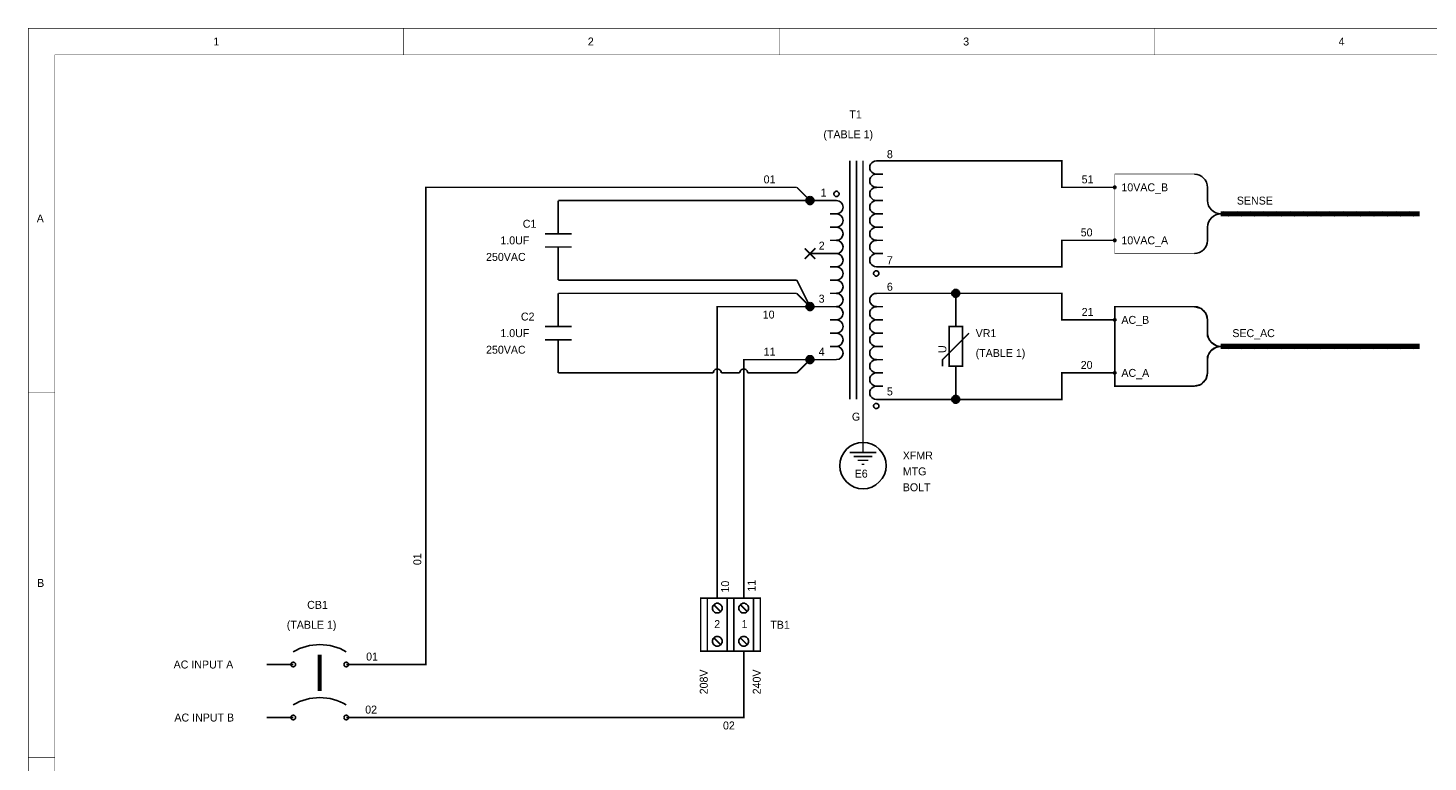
# Model space of a CAD drawing. Extents: x 0 to 17, y 0 to 11.
# Tile 2 of 3: x 0 to 10.6, y 5.5 to 11. Entities that reach past the tile are written whole.
import ezdxf

# ---------------------------------------------------------------- set-up
doc = ezdxf.new("R2010")
doc.units = 0
doc.layers.add('SHEET', color=255, linetype='CONTINUOUS')

msp = doc.modelspace()

# ---------------------------------------------------------------- linework, layer by layer
at = {"layer": 'SHEET'}
for points, const_width in [([(0, 11), (16.999, 11), (16.999, 0.001), (0, 0.001), (0, 11)], 0.0039), ([(2.833, 10.8), (2.833, 11)], 0.0039), ([(5.667, 10.8), (5.667, 11)], 0.0039), ([(8.5, 10.8), (8.5, 11)], 0.0039), ([(0.2, 10.8), (16.799, 10.8), (16.799, 0.201), (0.2, 0.201), (0.2, 10.8)], 0.0039), ([(6.2, 8.2), (6.2, 10)], 0.0118), ([(6.25, 10), (6.25, 8.2)], 0.0118), ([(6.3, 10), (6.3, 8.2)], 0.0118), ([(6.4, 10), (6.6, 10)], 0.0118), ([(6.6, 10), (7.8, 10), (7.8, 9.8), (8.2, 9.8)], 0.0118), ([(6.45, 9.9), (6.4, 9.9)], 0.0118), ([(2.6, 6.2), (3, 6.2), (3, 9.8), (5.8, 9.8)], 0.0118), ([(5.8, 9.8), (5.8, 9.8)], 0.0118), ([(5.9, 9.7), (5.8, 9.8)], 0.0118), ([(6.45, 9.8), (6.4, 9.8)], 0.0118), ([(8.9, 9.8), (8.9, 9.7)], 0.0118), ([(4, 9.45), (4, 9.7)], 0.0118), ([(4, 9.7), (5.9, 9.7)], 0.0118), ([(6.1, 9.7), (5.9, 9.7)], 0.0118), ([(5.9, 9.7), (5.9, 9.7)], 0.0118), ([(6.45, 9.7), (6.4, 9.7)], 0.0118), ([(10.5, 9.6), (9, 9.6)], 0.04), ([(9.02, 9.617), (9.06, 9.582)], 0.0118), ([(9.12, 9.617), (9.16, 9.582)], 0.0118), ([(9.22, 9.617), (9.26, 9.582)], 0.0118), ([(9.32, 9.617), (9.36, 9.582)], 0.0118), ([(9.42, 9.617), (9.46, 9.582)], 0.0118), ([(9.52, 9.617), (9.56, 9.582)], 0.0118), ([(9.62, 9.617), (9.66, 9.582)], 0.0118), ([(9.72, 9.617), (9.76, 9.582)], 0.0118), ([(9.82, 9.617), (9.86, 9.582)], 0.0118), ([(9.92, 9.617), (9.96, 9.582)], 0.0118), ([(10.02, 9.617), (10.06, 9.582)], 0.0118), ([(10.12, 9.617), (10.16, 9.582)], 0.0118), ([(10.22, 9.617), (10.26, 9.582)], 0.0118), ([(10.32, 9.617), (10.36, 9.582)], 0.0118), ([(10.42, 9.617), (10.46, 9.582)], 0.0118), ([(6.05, 9.6), (6.1, 9.6)], 0.0118), ([(6.45, 9.6), (6.4, 9.6)], 0.0118), ([(10.5, 9.6), (9, 9.6)], 0.0118), ([(3.9, 9.45), (4.1, 9.45)], 0.0118), ([(6.05, 9.5), (6.1, 9.5)], 0.0118), ([(6.05, 9.4), (6.1, 9.4)], 0.0118), ([(6.45, 9.5), (6.4, 9.5)], 0.0118), ([(6.45, 9.4), (6.4, 9.4)], 0.0118), ([(6.6, 9.2), (7.8, 9.2), (7.8, 9.4), (8.2, 9.4)], 0.0118), ([(8.9, 9.5), (8.9, 9.4)], 0.0118), ([(3.9, 9.35), (4.1, 9.35)], 0.0118), ([(4, 9.35), (4, 9.1)], 0.0118), ([(5.86, 9.26), (5.94, 9.34)], 0.0118), ([(5.86, 9.34), (5.94, 9.26)], 0.0118), ([(6.1, 9.3), (5.9, 9.3)], 0.0118), ([(6.45, 9.3), (6.4, 9.3)], 0.0118), ([(6.05, 9.2), (6.1, 9.2)], 0.0118), ([(6.4, 9.2), (6.6, 9.2)], 0.0118), ([(5.8, 9.1), (4, 9.1)], 0.0118), ([(5.8, 9.1), (5.8, 9.1)], 0.0118), ([(5.9, 8.9), (5.8, 9.1)], 0.0118), ([(6.05, 9.1), (6.1, 9.1)], 0.0118), ([(4, 8.75), (4, 9)], 0.0118), ([(4, 9), (5.8, 9)], 0.0118), ([(5.8, 9), (5.8, 9)], 0.0118), ([(5.8, 9), (5.9, 8.9)], 0.0118), ([(6.05, 9), (6.1, 9)], 0.0118), ([(6.4, 9), (6.6, 9)], 0.0118), ([(6.6, 9), (7, 9), (7.8, 9), (7.8, 8.8), (8.2, 8.8)], 0.0118), ([(7, 9), (7, 8.9)], 0.0118), ([(5.2, 6.7), (5.2, 8.9), (5.9, 8.9)], 0.0118), ([(6.1, 8.9), (5.9, 8.9)], 0.0118), ([(5.9, 8.9), (5.9, 8.9)], 0.0118), ([(5.9, 8.9), (5.9, 8.9)], 0.0118), ([(6.45, 8.9), (6.4, 8.9)], 0.0118), ([(7, 8.75), (7, 8.9)], 0.0118), ([(6.05, 8.8), (6.1, 8.8)], 0.0118), ([(6.45, 8.8), (6.4, 8.8)], 0.0118), ([(8.9, 8.8), (8.9, 8.7)], 0.0118), ([(3.9, 8.75), (4.1, 8.75)], 0.0118), ([(6.05, 8.7), (6.1, 8.7)], 0.0118), ([(6.45, 8.7), (6.4, 8.7)], 0.0118), ([(6.9, 8.45), (6.9, 8.5), (7.1, 8.7)], 0.0118), ([(6.95, 8.75), (7.05, 8.75), (7.05, 8.45), (6.95, 8.45), (6.95, 8.75)], 0.0118), ([(3.9, 8.65), (4.1, 8.65)], 0.0118), ([(4, 8.65), (4, 8.4)], 0.0118), ([(6.05, 8.6), (6.1, 8.6)], 0.0118), ([(6.45, 8.6), (6.4, 8.6)], 0.0118), ([(10.5, 8.6), (9, 8.6)], 0.04), ([(10.5, 8.6), (9, 8.6)], 0.0118), ([(9.02, 8.617), (9.06, 8.582)], 0.0118), ([(9.12, 8.617), (9.16, 8.582)], 0.0118), ([(9.22, 8.617), (9.26, 8.582)], 0.0118), ([(9.32, 8.617), (9.36, 8.582)], 0.0118), ([(9.42, 8.617), (9.46, 8.582)], 0.0118), ([(9.52, 8.617), (9.56, 8.582)], 0.0118), ([(9.62, 8.617), (9.66, 8.582)], 0.0118), ([(9.72, 8.617), (9.76, 8.582)], 0.0118), ([(9.82, 8.617), (9.86, 8.582)], 0.0118), ([(9.92, 8.617), (9.96, 8.582)], 0.0118), ([(10.02, 8.617), (10.06, 8.582)], 0.0118), ([(10.12, 8.617), (10.16, 8.582)], 0.0118), ([(10.22, 8.617), (10.26, 8.582)], 0.0118), ([(10.32, 8.617), (10.36, 8.582)], 0.0118), ([(10.42, 8.617), (10.46, 8.582)], 0.0118), ([(5.4, 6.7), (5.4, 8.5), (5.9, 8.5)], 0.0118), ([(5.9, 8.5), (5.8, 8.4)], 0.0118), ([(6.1, 8.5), (5.9, 8.5)], 0.0118), ([(5.9, 8.5), (5.9, 8.5)], 0.0118), ([(6.45, 8.5), (6.4, 8.5)], 0.0118), ([(7, 8.45), (7, 8.3)], 0.0118), ([(8.9, 8.5), (8.9, 8.4)], 0.0118), ([(4, 8.4), (5.17, 8.4)], 0.0118), ([(5.23, 8.4), (5.37, 8.4)], 0.0118), ([(5.43, 8.4), (5.8, 8.4)], 0.0118), ([(5.8, 8.4), (5.8, 8.4)], 0.0118), ([(6.45, 8.4), (6.4, 8.4)], 0.0118), ([(6.6, 8.2), (7, 8.2), (7.8, 8.2), (7.8, 8.4), (8.2, 8.4)], 0.0118), ([(0.2, 8.25), (0, 8.25)], 0.0039), ([(6.45, 8.3), (6.4, 8.3)], 0.0118), ([(7, 8.2), (7, 8.3)], 0.0118), ([(6.3, 8.2), (6.3, 8)], 0.0118), ([(6.4, 8.2), (6.6, 8.2)], 0.0118), ([(6.3, 7.9), (6.3, 8)], 0.0118), ([(6.3, 7.9), (6.3, 7.8)], 0.0118), ([(6.2, 7.8), (6.4, 7.8)], 0.0118), ([(6.23, 7.77), (6.37, 7.77)], 0.0118), ([(6.26, 7.74), (6.34, 7.74)], 0.0118), ([(6.29, 7.71), (6.31, 7.71)], 0.0118), ([(5.075, 6.7), (5.075, 6.3), (5.525, 6.3), (5.525, 6.7), (5.075, 6.7)], 0.0118), ([(5.125, 6.7), (5.274, 6.7), (5.274, 6.301), (5.125, 6.301), (5.125, 6.7)], 0.0118), ([(5.2, 6.7), (5.2, 6.7)], 0.0118), ([(5.325, 6.7), (5.474, 6.7), (5.474, 6.301), (5.325, 6.301), (5.325, 6.7)], 0.0118), ([(5.4, 6.7), (5.4, 6.7)], 0.0118), ([(5.225, 6.6), (5.175, 6.65)], 0.0118), ([(5.425, 6.6), (5.375, 6.65)], 0.0118), ([(5.225, 6.35), (5.175, 6.4)], 0.0118), ([(5.425, 6.35), (5.375, 6.4)], 0.0118), ([(2.2, 6.275), (2.2, 6)], 0.0295), ([(2.6, 5.8), (5.4, 5.8), (5.4, 6.3)], 0.0118), ([(5.2, 6.3), (5.2, 6.3)], 0.0118), ([(5.4, 6.3), (5.4, 6.3)], 0.0118), ([(2, 6.2), (1.8, 6.2)], 0.0118), ([(2.4, 6.2), (2.6, 6.2)], 0.0118), ([(2, 5.8), (1.8, 5.8)], 0.0118), ([(2.4, 5.8), (2.6, 5.8)], 0.0118), ([(0.2, 5.5), (0, 5.5)], 0.0039)]:
    msp.add_lwpolyline(points, dxfattribs=dict(at, const_width=const_width))
for points, const_width in [([(8.85, 9.887), (8.887, 9.85), (8.9, 9.8), (8.9, 9.675), (8.925, 9.633), (8.975, 9.6), (8.925, 9.567), (8.9, 9.525), (8.9, 9.4), (8.887, 9.35), (8.85, 9.312), (8.8, 9.3), (8.2, 9.3), (8.2, 9.9), (8.8, 9.9), (8.85, 9.887)], 0.0039), ([(8.2, 9.9), (8.8, 9.9), (8.85, 9.887), (8.887, 9.85), (8.9, 9.8), (8.9, 9.675), (8.925, 9.633), (8.975, 9.6), (8.925, 9.567), (8.9, 9.525), (8.9, 9.4), (8.887, 9.35), (8.85, 9.312), (8.8, 9.3), (8.2, 9.3), (8.2, 9.9)], 0.0039), ([(8.85, 8.887), (8.887, 8.85), (8.9, 8.8), (8.9, 8.675), (8.925, 8.633), (8.975, 8.6), (8.925, 8.567), (8.9, 8.525), (8.9, 8.4), (8.887, 8.35), (8.85, 8.312), (8.8, 8.3), (8.2, 8.3), (8.2, 8.9), (8.8, 8.9), (8.85, 8.887)], 0.0118), ([(8.2, 8.9), (8.8, 8.9), (8.85, 8.887), (8.887, 8.85), (8.9, 8.8), (8.9, 8.675), (8.925, 8.633), (8.975, 8.6), (8.925, 8.567), (8.9, 8.525), (8.9, 8.4), (8.887, 8.35), (8.85, 8.312), (8.8, 8.3), (8.2, 8.3), (8.2, 8.9)], 0.0039)]:
    msp.add_lwpolyline(points, close=True, dxfattribs=dict(at, const_width=const_width))
at = {"layer": 'SHEET', "const_width": 0.03}
for points in [[(5.885, 9.7, 1), (5.915, 9.7, 1)], [(6.985, 9, 1), (7.015, 9, 1)], [(5.885, 8.9, 1), (5.915, 8.9, 1)], [(5.885, 8.5, 1), (5.915, 8.5, 1)], [(6.985, 8.2, 1), (7.015, 8.2, 1)]]:
    msp.add_lwpolyline(points, format="xyb", close=True, dxfattribs=at)
at = {"layer": 'SHEET'}
for points in [[(5.9, 9.73), (5.894, 9.729), (5.888, 9.728), (5.883, 9.725), (5.879, 9.721), (5.875, 9.717), (5.872, 9.712), (5.871, 9.706), (5.87, 9.7), (5.871, 9.695), (5.872, 9.689), (5.875, 9.684), (5.879, 9.68), (5.883, 9.676), (5.888, 9.673), (5.894, 9.671), (5.9, 9.671), (5.905, 9.671), (5.911, 9.673), (5.916, 9.676), (5.92, 9.68), (5.924, 9.684), (5.927, 9.689), (5.929, 9.695), (5.929, 9.7), (5.929, 9.706), (5.927, 9.712), (5.924, 9.717), (5.92, 9.721), (5.916, 9.725), (5.911, 9.728), (5.905, 9.729)], [(5.9, 9.73), (5.894, 9.729), (5.888, 9.728), (5.883, 9.725), (5.879, 9.721), (5.875, 9.717), (5.872, 9.712), (5.871, 9.706), (5.87, 9.7), (5.871, 9.695), (5.872, 9.689), (5.875, 9.684), (5.879, 9.68), (5.883, 9.676), (5.888, 9.673), (5.894, 9.671), (5.9, 9.671), (5.905, 9.671), (5.911, 9.673), (5.916, 9.676), (5.92, 9.68), (5.924, 9.684), (5.927, 9.689), (5.929, 9.695), (5.929, 9.7), (5.929, 9.706), (5.927, 9.712), (5.924, 9.717), (5.92, 9.721), (5.916, 9.725), (5.911, 9.728), (5.905, 9.729)], [(5.9, 9.73), (5.894, 9.729), (5.888, 9.728), (5.883, 9.725), (5.879, 9.721), (5.875, 9.717), (5.872, 9.712), (5.871, 9.706), (5.87, 9.7), (5.871, 9.695), (5.872, 9.689), (5.875, 9.684), (5.879, 9.68), (5.883, 9.676), (5.888, 9.673), (5.894, 9.671), (5.9, 9.671), (5.905, 9.671), (5.911, 9.673), (5.916, 9.676), (5.92, 9.68), (5.924, 9.684), (5.927, 9.689), (5.929, 9.695), (5.929, 9.7), (5.929, 9.706), (5.927, 9.712), (5.924, 9.717), (5.92, 9.721), (5.916, 9.725), (5.911, 9.728), (5.905, 9.729)], [(5.9, 9.73), (5.894, 9.729), (5.888, 9.728), (5.883, 9.725), (5.879, 9.721), (5.875, 9.717), (5.872, 9.712), (5.871, 9.706), (5.87, 9.7), (5.871, 9.695), (5.872, 9.689), (5.875, 9.684), (5.879, 9.68), (5.883, 9.676), (5.888, 9.673), (5.894, 9.671), (5.9, 9.671), (5.905, 9.671), (5.911, 9.673), (5.916, 9.676), (5.92, 9.68), (5.924, 9.684), (5.927, 9.689), (5.929, 9.695), (5.929, 9.7), (5.929, 9.706), (5.927, 9.712), (5.924, 9.717), (5.92, 9.721), (5.916, 9.725), (5.911, 9.728), (5.905, 9.729)], [(5.9, 9.73), (5.894, 9.729), (5.888, 9.728), (5.883, 9.725), (5.879, 9.721), (5.875, 9.717), (5.872, 9.712), (5.871, 9.706), (5.87, 9.7), (5.871, 9.695), (5.872, 9.689), (5.875, 9.684), (5.879, 9.68), (5.883, 9.676), (5.888, 9.673), (5.894, 9.671), (5.9, 9.671), (5.905, 9.671), (5.911, 9.673), (5.916, 9.676), (5.92, 9.68), (5.924, 9.684), (5.927, 9.689), (5.929, 9.695), (5.929, 9.7), (5.929, 9.706), (5.927, 9.712), (5.924, 9.717), (5.92, 9.721), (5.916, 9.725), (5.911, 9.728), (5.905, 9.729)], [(5.9, 9.73), (5.894, 9.729), (5.888, 9.728), (5.883, 9.725), (5.879, 9.721), (5.875, 9.717), (5.872, 9.712), (5.871, 9.706), (5.87, 9.7), (5.871, 9.695), (5.872, 9.689), (5.875, 9.684), (5.879, 9.68), (5.883, 9.676), (5.888, 9.673), (5.894, 9.671), (5.9, 9.671), (5.905, 9.671), (5.911, 9.673), (5.916, 9.676), (5.92, 9.68), (5.924, 9.684), (5.927, 9.689), (5.929, 9.695), (5.929, 9.7), (5.929, 9.706), (5.927, 9.712), (5.924, 9.717), (5.92, 9.721), (5.916, 9.725), (5.911, 9.728), (5.905, 9.729)], [(5.9, 9.73), (5.894, 9.729), (5.888, 9.728), (5.883, 9.725), (5.879, 9.721), (5.875, 9.717), (5.872, 9.712), (5.871, 9.706), (5.87, 9.7), (5.871, 9.695), (5.872, 9.689), (5.875, 9.684), (5.879, 9.68), (5.883, 9.676), (5.888, 9.673), (5.894, 9.671), (5.9, 9.671), (5.905, 9.671), (5.911, 9.673), (5.916, 9.676), (5.92, 9.68), (5.924, 9.684), (5.927, 9.689), (5.929, 9.695), (5.929, 9.7), (5.929, 9.706), (5.927, 9.712), (5.924, 9.717), (5.92, 9.721), (5.916, 9.725), (5.911, 9.728), (5.905, 9.729)], [(5.9, 9.73), (5.894, 9.729), (5.888, 9.728), (5.883, 9.725), (5.879, 9.721), (5.875, 9.717), (5.872, 9.712), (5.871, 9.706), (5.87, 9.7), (5.871, 9.695), (5.872, 9.689), (5.875, 9.684), (5.879, 9.68), (5.883, 9.676), (5.888, 9.673), (5.894, 9.671), (5.9, 9.671), (5.905, 9.671), (5.911, 9.673), (5.916, 9.676), (5.92, 9.68), (5.924, 9.684), (5.927, 9.689), (5.929, 9.695), (5.929, 9.7), (5.929, 9.706), (5.927, 9.712), (5.924, 9.717), (5.92, 9.721), (5.916, 9.725), (5.911, 9.728), (5.905, 9.729)], [(6.1, 9.77), (6.096, 9.77), (6.092, 9.769), (6.089, 9.767), (6.086, 9.764), (6.083, 9.761), (6.082, 9.758), (6.08, 9.754), (6.08, 9.75), (6.08, 9.747), (6.082, 9.743), (6.083, 9.74), (6.086, 9.737), (6.089, 9.734), (6.092, 9.732), (6.096, 9.731), (6.1, 9.731), (6.103, 9.731), (6.107, 9.732), (6.11, 9.734), (6.113, 9.737), (6.116, 9.74), (6.118, 9.743), (6.119, 9.747), (6.119, 9.75), (6.119, 9.754), (6.118, 9.758), (6.116, 9.761), (6.113, 9.764), (6.11, 9.767), (6.107, 9.769), (6.103, 9.77)], [(8.2, 9.81), (8.198, 9.81), (8.196, 9.809), (8.194, 9.808), (8.193, 9.807), (8.192, 9.806), (8.191, 9.804), (8.19, 9.802), (8.19, 9.8), (8.19, 9.799), (8.191, 9.797), (8.192, 9.795), (8.193, 9.794), (8.194, 9.792), (8.196, 9.792), (8.198, 9.791), (8.2, 9.791), (8.201, 9.791), (8.203, 9.792), (8.205, 9.792), (8.206, 9.794), (8.208, 9.795), (8.208, 9.797), (8.209, 9.799), (8.209, 9.8), (8.209, 9.802), (8.208, 9.804), (8.208, 9.806), (8.206, 9.807), (8.205, 9.808), (8.203, 9.809), (8.201, 9.81)], [(8.2, 9.41), (8.198, 9.41), (8.196, 9.409), (8.194, 9.408), (8.193, 9.407), (8.192, 9.406), (8.191, 9.404), (8.19, 9.402), (8.19, 9.4), (8.19, 9.399), (8.191, 9.397), (8.192, 9.395), (8.193, 9.394), (8.194, 9.392), (8.196, 9.392), (8.198, 9.391), (8.2, 9.391), (8.201, 9.391), (8.203, 9.392), (8.205, 9.392), (8.206, 9.394), (8.208, 9.395), (8.208, 9.397), (8.209, 9.399), (8.209, 9.4), (8.209, 9.402), (8.208, 9.404), (8.208, 9.406), (8.206, 9.407), (8.205, 9.408), (8.203, 9.409), (8.201, 9.41)], [(6.4, 9.17), (6.396, 9.17), (6.392, 9.169), (6.389, 9.167), (6.386, 9.164), (6.383, 9.161), (6.381, 9.158), (6.38, 9.154), (6.38, 9.15), (6.38, 9.147), (6.381, 9.143), (6.383, 9.14), (6.386, 9.137), (6.389, 9.134), (6.392, 9.132), (6.396, 9.131), (6.4, 9.131), (6.403, 9.131), (6.407, 9.132), (6.41, 9.134), (6.413, 9.137), (6.416, 9.14), (6.418, 9.143), (6.419, 9.147), (6.419, 9.15), (6.419, 9.154), (6.418, 9.158), (6.416, 9.161), (6.413, 9.164), (6.41, 9.167), (6.407, 9.169), (6.403, 9.17)], [(7.029, 9), (7.029, 9.006), (7.027, 9.012), (7.024, 9.017), (7.021, 9.021), (7.016, 9.025), (7.011, 9.028), (7.005, 9.029), (7, 9.03), (6.994, 9.029), (6.988, 9.028), (6.983, 9.025), (6.979, 9.021), (6.975, 9.017), (6.972, 9.012), (6.971, 9.006), (6.97, 9), (6.971, 8.995), (6.972, 8.989), (6.975, 8.984), (6.979, 8.98), (6.983, 8.976), (6.988, 8.973), (6.994, 8.971), (7, 8.971), (7.005, 8.971), (7.011, 8.973), (7.016, 8.976), (7.021, 8.98), (7.024, 8.984), (7.027, 8.989), (7.029, 8.995)], [(7.029, 9), (7.029, 9.006), (7.027, 9.012), (7.024, 9.017), (7.021, 9.021), (7.016, 9.025), (7.011, 9.028), (7.005, 9.029), (7, 9.03), (6.994, 9.029), (6.988, 9.028), (6.983, 9.025), (6.979, 9.021), (6.975, 9.017), (6.972, 9.012), (6.971, 9.006), (6.97, 9), (6.971, 8.995), (6.972, 8.989), (6.975, 8.984), (6.979, 8.98), (6.983, 8.976), (6.988, 8.973), (6.994, 8.971), (7, 8.971), (7.005, 8.971), (7.011, 8.973), (7.016, 8.976), (7.021, 8.98), (7.024, 8.984), (7.027, 8.989), (7.029, 8.995)], [(7.029, 9), (7.029, 9.006), (7.027, 9.012), (7.024, 9.017), (7.021, 9.021), (7.016, 9.025), (7.011, 9.028), (7.005, 9.029), (7, 9.03), (6.994, 9.029), (6.988, 9.028), (6.983, 9.025), (6.979, 9.021), (6.975, 9.017), (6.972, 9.012), (6.971, 9.006), (6.97, 9), (6.971, 8.995), (6.972, 8.989), (6.975, 8.984), (6.979, 8.98), (6.983, 8.976), (6.988, 8.973), (6.994, 8.971), (7, 8.971), (7.005, 8.971), (7.011, 8.973), (7.016, 8.976), (7.021, 8.98), (7.024, 8.984), (7.027, 8.989), (7.029, 8.995)], [(7.029, 9), (7.029, 9.006), (7.027, 9.012), (7.024, 9.017), (7.021, 9.021), (7.016, 9.025), (7.011, 9.028), (7.005, 9.029), (7, 9.03), (6.994, 9.029), (6.988, 9.028), (6.983, 9.025), (6.979, 9.021), (6.975, 9.017), (6.972, 9.012), (6.971, 9.006), (6.97, 9), (6.971, 8.995), (6.972, 8.989), (6.975, 8.984), (6.979, 8.98), (6.983, 8.976), (6.988, 8.973), (6.994, 8.971), (7, 8.971), (7.005, 8.971), (7.011, 8.973), (7.016, 8.976), (7.021, 8.98), (7.024, 8.984), (7.027, 8.989), (7.029, 8.995)], [(5.9, 8.93), (5.894, 8.929), (5.888, 8.928), (5.883, 8.925), (5.879, 8.921), (5.875, 8.917), (5.872, 8.912), (5.871, 8.906), (5.87, 8.9), (5.871, 8.895), (5.872, 8.889), (5.875, 8.884), (5.879, 8.88), (5.883, 8.876), (5.888, 8.873), (5.894, 8.871), (5.9, 8.871), (5.905, 8.871), (5.911, 8.873), (5.916, 8.876), (5.92, 8.88), (5.924, 8.884), (5.927, 8.889), (5.929, 8.895), (5.929, 8.9), (5.929, 8.906), (5.927, 8.912), (5.924, 8.917), (5.92, 8.921), (5.916, 8.925), (5.911, 8.928), (5.905, 8.929)], [(5.9, 8.93), (5.894, 8.929), (5.888, 8.928), (5.883, 8.925), (5.879, 8.921), (5.875, 8.917), (5.872, 8.912), (5.871, 8.906), (5.87, 8.9), (5.871, 8.895), (5.872, 8.889), (5.875, 8.884), (5.879, 8.88), (5.883, 8.876), (5.888, 8.873), (5.894, 8.871), (5.9, 8.871), (5.905, 8.871), (5.911, 8.873), (5.916, 8.876), (5.92, 8.88), (5.924, 8.884), (5.927, 8.889), (5.929, 8.895), (5.929, 8.9), (5.929, 8.906), (5.927, 8.912), (5.924, 8.917), (5.92, 8.921), (5.916, 8.925), (5.911, 8.928), (5.905, 8.929)], [(5.9, 8.93), (5.894, 8.929), (5.888, 8.928), (5.883, 8.925), (5.879, 8.921), (5.875, 8.917), (5.872, 8.912), (5.871, 8.906), (5.87, 8.9), (5.871, 8.895), (5.872, 8.889), (5.875, 8.884), (5.879, 8.88), (5.883, 8.876), (5.888, 8.873), (5.894, 8.871), (5.9, 8.871), (5.905, 8.871), (5.911, 8.873), (5.916, 8.876), (5.92, 8.88), (5.924, 8.884), (5.927, 8.889), (5.929, 8.895), (5.929, 8.9), (5.929, 8.906), (5.927, 8.912), (5.924, 8.917), (5.92, 8.921), (5.916, 8.925), (5.911, 8.928), (5.905, 8.929)], [(5.9, 8.93), (5.894, 8.929), (5.888, 8.928), (5.883, 8.925), (5.879, 8.921), (5.875, 8.917), (5.872, 8.912), (5.871, 8.906), (5.87, 8.9), (5.871, 8.895), (5.872, 8.889), (5.875, 8.884), (5.879, 8.88), (5.883, 8.876), (5.888, 8.873), (5.894, 8.871), (5.9, 8.871), (5.905, 8.871), (5.911, 8.873), (5.916, 8.876), (5.92, 8.88), (5.924, 8.884), (5.927, 8.889), (5.929, 8.895), (5.929, 8.9), (5.929, 8.906), (5.927, 8.912), (5.924, 8.917), (5.92, 8.921), (5.916, 8.925), (5.911, 8.928), (5.905, 8.929)], [(5.9, 8.93), (5.894, 8.929), (5.888, 8.928), (5.883, 8.925), (5.879, 8.921), (5.875, 8.917), (5.872, 8.912), (5.871, 8.906), (5.87, 8.9), (5.871, 8.895), (5.872, 8.889), (5.875, 8.884), (5.879, 8.88), (5.883, 8.876), (5.888, 8.873), (5.894, 8.871), (5.9, 8.871), (5.905, 8.871), (5.911, 8.873), (5.916, 8.876), (5.92, 8.88), (5.924, 8.884), (5.927, 8.889), (5.929, 8.895), (5.929, 8.9), (5.929, 8.906), (5.927, 8.912), (5.924, 8.917), (5.92, 8.921), (5.916, 8.925), (5.911, 8.928), (5.905, 8.929)], [(5.9, 8.93), (5.894, 8.929), (5.888, 8.928), (5.883, 8.925), (5.879, 8.921), (5.875, 8.917), (5.872, 8.912), (5.871, 8.906), (5.87, 8.9), (5.871, 8.895), (5.872, 8.889), (5.875, 8.884), (5.879, 8.88), (5.883, 8.876), (5.888, 8.873), (5.894, 8.871), (5.9, 8.871), (5.905, 8.871), (5.911, 8.873), (5.916, 8.876), (5.92, 8.88), (5.924, 8.884), (5.927, 8.889), (5.929, 8.895), (5.929, 8.9), (5.929, 8.906), (5.927, 8.912), (5.924, 8.917), (5.92, 8.921), (5.916, 8.925), (5.911, 8.928), (5.905, 8.929)], [(5.9, 8.93), (5.894, 8.929), (5.888, 8.928), (5.883, 8.925), (5.879, 8.921), (5.875, 8.917), (5.872, 8.912), (5.871, 8.906), (5.87, 8.9), (5.871, 8.895), (5.872, 8.889), (5.875, 8.884), (5.879, 8.88), (5.883, 8.876), (5.888, 8.873), (5.894, 8.871), (5.9, 8.871), (5.905, 8.871), (5.911, 8.873), (5.916, 8.876), (5.92, 8.88), (5.924, 8.884), (5.927, 8.889), (5.929, 8.895), (5.929, 8.9), (5.929, 8.906), (5.927, 8.912), (5.924, 8.917), (5.92, 8.921), (5.916, 8.925), (5.911, 8.928), (5.905, 8.929)], [(5.9, 8.93), (5.894, 8.929), (5.888, 8.928), (5.883, 8.925), (5.879, 8.921), (5.875, 8.917), (5.872, 8.912), (5.871, 8.906), (5.87, 8.9), (5.871, 8.895), (5.872, 8.889), (5.875, 8.884), (5.879, 8.88), (5.883, 8.876), (5.888, 8.873), (5.894, 8.871), (5.9, 8.871), (5.905, 8.871), (5.911, 8.873), (5.916, 8.876), (5.92, 8.88), (5.924, 8.884), (5.927, 8.889), (5.929, 8.895), (5.929, 8.9), (5.929, 8.906), (5.927, 8.912), (5.924, 8.917), (5.92, 8.921), (5.916, 8.925), (5.911, 8.928), (5.905, 8.929)], [(5.9, 8.93), (5.894, 8.929), (5.888, 8.928), (5.883, 8.925), (5.879, 8.921), (5.875, 8.917), (5.872, 8.912), (5.871, 8.906), (5.87, 8.9), (5.871, 8.895), (5.872, 8.889), (5.875, 8.884), (5.879, 8.88), (5.883, 8.876), (5.888, 8.873), (5.894, 8.871), (5.9, 8.871), (5.905, 8.871), (5.911, 8.873), (5.916, 8.876), (5.92, 8.88), (5.924, 8.884), (5.927, 8.889), (5.929, 8.895), (5.929, 8.9), (5.929, 8.906), (5.927, 8.912), (5.924, 8.917), (5.92, 8.921), (5.916, 8.925), (5.911, 8.928), (5.905, 8.929)], [(5.9, 8.93), (5.894, 8.929), (5.888, 8.928), (5.883, 8.925), (5.879, 8.921), (5.875, 8.917), (5.872, 8.912), (5.871, 8.906), (5.87, 8.9), (5.871, 8.895), (5.872, 8.889), (5.875, 8.884), (5.879, 8.88), (5.883, 8.876), (5.888, 8.873), (5.894, 8.871), (5.9, 8.871), (5.905, 8.871), (5.911, 8.873), (5.916, 8.876), (5.92, 8.88), (5.924, 8.884), (5.927, 8.889), (5.929, 8.895), (5.929, 8.9), (5.929, 8.906), (5.927, 8.912), (5.924, 8.917), (5.92, 8.921), (5.916, 8.925), (5.911, 8.928), (5.905, 8.929)], [(5.9, 8.93), (5.894, 8.929), (5.888, 8.928), (5.883, 8.925), (5.879, 8.921), (5.875, 8.917), (5.872, 8.912), (5.871, 8.906), (5.87, 8.9), (5.871, 8.895), (5.872, 8.889), (5.875, 8.884), (5.879, 8.88), (5.883, 8.876), (5.888, 8.873), (5.894, 8.871), (5.9, 8.871), (5.905, 8.871), (5.911, 8.873), (5.916, 8.876), (5.92, 8.88), (5.924, 8.884), (5.927, 8.889), (5.929, 8.895), (5.929, 8.9), (5.929, 8.906), (5.927, 8.912), (5.924, 8.917), (5.92, 8.921), (5.916, 8.925), (5.911, 8.928), (5.905, 8.929)], [(8.209, 8.8), (8.209, 8.802), (8.208, 8.804), (8.208, 8.806), (8.206, 8.807), (8.205, 8.808), (8.203, 8.809), (8.201, 8.81), (8.2, 8.81), (8.198, 8.81), (8.196, 8.809), (8.194, 8.808), (8.193, 8.807), (8.192, 8.806), (8.191, 8.804), (8.19, 8.802), (8.19, 8.8), (8.19, 8.799), (8.191, 8.797), (8.192, 8.795), (8.193, 8.794), (8.194, 8.792), (8.196, 8.792), (8.198, 8.791), (8.2, 8.791), (8.201, 8.791), (8.203, 8.792), (8.205, 8.792), (8.206, 8.794), (8.208, 8.795), (8.208, 8.797), (8.209, 8.799)], [(5.9, 8.53), (5.894, 8.529), (5.888, 8.528), (5.883, 8.525), (5.879, 8.521), (5.875, 8.517), (5.872, 8.512), (5.871, 8.506), (5.87, 8.5), (5.871, 8.495), (5.872, 8.489), (5.875, 8.484), (5.879, 8.48), (5.883, 8.476), (5.888, 8.473), (5.894, 8.471), (5.9, 8.471), (5.905, 8.471), (5.911, 8.473), (5.916, 8.476), (5.92, 8.48), (5.924, 8.484), (5.927, 8.489), (5.929, 8.495), (5.929, 8.5), (5.929, 8.506), (5.927, 8.512), (5.924, 8.517), (5.92, 8.521), (5.916, 8.525), (5.911, 8.528), (5.905, 8.529)], [(5.9, 8.53), (5.894, 8.529), (5.888, 8.528), (5.883, 8.525), (5.879, 8.521), (5.875, 8.517), (5.872, 8.512), (5.871, 8.506), (5.87, 8.5), (5.871, 8.495), (5.872, 8.489), (5.875, 8.484), (5.879, 8.48), (5.883, 8.476), (5.888, 8.473), (5.894, 8.471), (5.9, 8.471), (5.905, 8.471), (5.911, 8.473), (5.916, 8.476), (5.92, 8.48), (5.924, 8.484), (5.927, 8.489), (5.929, 8.495), (5.929, 8.5), (5.929, 8.506), (5.927, 8.512), (5.924, 8.517), (5.92, 8.521), (5.916, 8.525), (5.911, 8.528), (5.905, 8.529)], [(5.9, 8.53), (5.894, 8.529), (5.888, 8.528), (5.883, 8.525), (5.879, 8.521), (5.875, 8.517), (5.872, 8.512), (5.871, 8.506), (5.87, 8.5), (5.871, 8.495), (5.872, 8.489), (5.875, 8.484), (5.879, 8.48), (5.883, 8.476), (5.888, 8.473), (5.894, 8.471), (5.9, 8.471), (5.905, 8.471), (5.911, 8.473), (5.916, 8.476), (5.92, 8.48), (5.924, 8.484), (5.927, 8.489), (5.929, 8.495), (5.929, 8.5), (5.929, 8.506), (5.927, 8.512), (5.924, 8.517), (5.92, 8.521), (5.916, 8.525), (5.911, 8.528), (5.905, 8.529)], [(5.9, 8.53), (5.894, 8.529), (5.888, 8.528), (5.883, 8.525), (5.879, 8.521), (5.875, 8.517), (5.872, 8.512), (5.871, 8.506), (5.87, 8.5), (5.871, 8.495), (5.872, 8.489), (5.875, 8.484), (5.879, 8.48), (5.883, 8.476), (5.888, 8.473), (5.894, 8.471), (5.9, 8.471), (5.905, 8.471), (5.911, 8.473), (5.916, 8.476), (5.92, 8.48), (5.924, 8.484), (5.927, 8.489), (5.929, 8.495), (5.929, 8.5), (5.929, 8.506), (5.927, 8.512), (5.924, 8.517), (5.92, 8.521), (5.916, 8.525), (5.911, 8.528), (5.905, 8.529)], [(5.9, 8.53), (5.894, 8.529), (5.888, 8.528), (5.883, 8.525), (5.879, 8.521), (5.875, 8.517), (5.872, 8.512), (5.871, 8.506), (5.87, 8.5), (5.871, 8.495), (5.872, 8.489), (5.875, 8.484), (5.879, 8.48), (5.883, 8.476), (5.888, 8.473), (5.894, 8.471), (5.9, 8.471), (5.905, 8.471), (5.911, 8.473), (5.916, 8.476), (5.92, 8.48), (5.924, 8.484), (5.927, 8.489), (5.929, 8.495), (5.929, 8.5), (5.929, 8.506), (5.927, 8.512), (5.924, 8.517), (5.92, 8.521), (5.916, 8.525), (5.911, 8.528), (5.905, 8.529)], [(5.9, 8.53), (5.894, 8.529), (5.888, 8.528), (5.883, 8.525), (5.879, 8.521), (5.875, 8.517), (5.872, 8.512), (5.871, 8.506), (5.87, 8.5), (5.871, 8.495), (5.872, 8.489), (5.875, 8.484), (5.879, 8.48), (5.883, 8.476), (5.888, 8.473), (5.894, 8.471), (5.9, 8.471), (5.905, 8.471), (5.911, 8.473), (5.916, 8.476), (5.92, 8.48), (5.924, 8.484), (5.927, 8.489), (5.929, 8.495), (5.929, 8.5), (5.929, 8.506), (5.927, 8.512), (5.924, 8.517), (5.92, 8.521), (5.916, 8.525), (5.911, 8.528), (5.905, 8.529)], [(5.9, 8.53), (5.894, 8.529), (5.888, 8.528), (5.883, 8.525), (5.879, 8.521), (5.875, 8.517), (5.872, 8.512), (5.871, 8.506), (5.87, 8.5), (5.871, 8.495), (5.872, 8.489), (5.875, 8.484), (5.879, 8.48), (5.883, 8.476), (5.888, 8.473), (5.894, 8.471), (5.9, 8.471), (5.905, 8.471), (5.911, 8.473), (5.916, 8.476), (5.92, 8.48), (5.924, 8.484), (5.927, 8.489), (5.929, 8.495), (5.929, 8.5), (5.929, 8.506), (5.927, 8.512), (5.924, 8.517), (5.92, 8.521), (5.916, 8.525), (5.911, 8.528), (5.905, 8.529)], [(5.9, 8.53), (5.894, 8.529), (5.888, 8.528), (5.883, 8.525), (5.879, 8.521), (5.875, 8.517), (5.872, 8.512), (5.871, 8.506), (5.87, 8.5), (5.871, 8.495), (5.872, 8.489), (5.875, 8.484), (5.879, 8.48), (5.883, 8.476), (5.888, 8.473), (5.894, 8.471), (5.9, 8.471), (5.905, 8.471), (5.911, 8.473), (5.916, 8.476), (5.92, 8.48), (5.924, 8.484), (5.927, 8.489), (5.929, 8.495), (5.929, 8.5), (5.929, 8.506), (5.927, 8.512), (5.924, 8.517), (5.92, 8.521), (5.916, 8.525), (5.911, 8.528), (5.905, 8.529)], [(8.209, 8.4), (8.209, 8.402), (8.208, 8.404), (8.208, 8.406), (8.206, 8.407), (8.205, 8.408), (8.203, 8.409), (8.201, 8.41), (8.2, 8.41), (8.198, 8.41), (8.196, 8.409), (8.194, 8.408), (8.193, 8.407), (8.192, 8.406), (8.191, 8.404), (8.19, 8.402), (8.19, 8.4), (8.19, 8.399), (8.191, 8.397), (8.192, 8.395), (8.193, 8.394), (8.194, 8.392), (8.196, 8.392), (8.198, 8.391), (8.2, 8.391), (8.201, 8.391), (8.203, 8.392), (8.205, 8.392), (8.206, 8.394), (8.208, 8.395), (8.208, 8.397), (8.209, 8.399)], [(6.4, 8.17), (6.396, 8.17), (6.392, 8.169), (6.389, 8.167), (6.386, 8.164), (6.383, 8.161), (6.381, 8.158), (6.38, 8.154), (6.38, 8.15), (6.38, 8.147), (6.381, 8.143), (6.383, 8.14), (6.386, 8.137), (6.389, 8.134), (6.392, 8.132), (6.396, 8.131), (6.4, 8.131), (6.403, 8.131), (6.407, 8.132), (6.41, 8.134), (6.413, 8.137), (6.416, 8.14), (6.418, 8.143), (6.419, 8.147), (6.419, 8.15), (6.419, 8.154), (6.418, 8.158), (6.416, 8.161), (6.413, 8.164), (6.41, 8.167), (6.407, 8.169), (6.403, 8.17)], [(7.029, 8.2), (7.029, 8.206), (7.027, 8.212), (7.024, 8.217), (7.021, 8.221), (7.016, 8.225), (7.011, 8.228), (7.005, 8.229), (7, 8.23), (6.994, 8.229), (6.988, 8.228), (6.983, 8.225), (6.979, 8.221), (6.975, 8.217), (6.972, 8.212), (6.971, 8.206), (6.97, 8.2), (6.971, 8.195), (6.972, 8.189), (6.975, 8.184), (6.979, 8.18), (6.983, 8.176), (6.988, 8.173), (6.994, 8.171), (7, 8.171), (7.005, 8.171), (7.011, 8.173), (7.016, 8.176), (7.021, 8.18), (7.024, 8.184), (7.027, 8.189), (7.029, 8.195)], [(7.029, 8.2), (7.029, 8.206), (7.027, 8.212), (7.024, 8.217), (7.021, 8.221), (7.016, 8.225), (7.011, 8.228), (7.005, 8.229), (7, 8.23), (6.994, 8.229), (6.988, 8.228), (6.983, 8.225), (6.979, 8.221), (6.975, 8.217), (6.972, 8.212), (6.971, 8.206), (6.97, 8.2), (6.971, 8.195), (6.972, 8.189), (6.975, 8.184), (6.979, 8.18), (6.983, 8.176), (6.988, 8.173), (6.994, 8.171), (7, 8.171), (7.005, 8.171), (7.011, 8.173), (7.016, 8.176), (7.021, 8.18), (7.024, 8.184), (7.027, 8.189), (7.029, 8.195)], [(7.029, 8.2), (7.029, 8.206), (7.027, 8.212), (7.024, 8.217), (7.021, 8.221), (7.016, 8.225), (7.011, 8.228), (7.005, 8.229), (7, 8.23), (6.994, 8.229), (6.988, 8.228), (6.983, 8.225), (6.979, 8.221), (6.975, 8.217), (6.972, 8.212), (6.971, 8.206), (6.97, 8.2), (6.971, 8.195), (6.972, 8.189), (6.975, 8.184), (6.979, 8.18), (6.983, 8.176), (6.988, 8.173), (6.994, 8.171), (7, 8.171), (7.005, 8.171), (7.011, 8.173), (7.016, 8.176), (7.021, 8.18), (7.024, 8.184), (7.027, 8.189), (7.029, 8.195)], [(7.029, 8.2), (7.029, 8.206), (7.027, 8.212), (7.024, 8.217), (7.021, 8.221), (7.016, 8.225), (7.011, 8.228), (7.005, 8.229), (7, 8.23), (6.994, 8.229), (6.988, 8.228), (6.983, 8.225), (6.979, 8.221), (6.975, 8.217), (6.972, 8.212), (6.971, 8.206), (6.97, 8.2), (6.971, 8.195), (6.972, 8.189), (6.975, 8.184), (6.979, 8.18), (6.983, 8.176), (6.988, 8.173), (6.994, 8.171), (7, 8.171), (7.005, 8.171), (7.011, 8.173), (7.016, 8.176), (7.021, 8.18), (7.024, 8.184), (7.027, 8.189), (7.029, 8.195)], [(6.3, 7.875), (6.266, 7.872), (6.233, 7.862), (6.203, 7.846), (6.176, 7.824), (6.154, 7.797), (6.138, 7.767), (6.128, 7.734), (6.125, 7.7), (6.128, 7.666), (6.138, 7.634), (6.154, 7.603), (6.176, 7.577), (6.203, 7.555), (6.233, 7.539), (6.266, 7.529), (6.3, 7.526), (6.334, 7.529), (6.366, 7.539), (6.397, 7.555), (6.423, 7.577), (6.445, 7.603), (6.461, 7.634), (6.471, 7.666), (6.474, 7.7), (6.471, 7.734), (6.461, 7.767), (6.445, 7.797), (6.423, 7.824), (6.397, 7.846), (6.366, 7.862), (6.334, 7.872)], [(5.2, 6.662), (5.192, 6.662), (5.186, 6.659), (5.179, 6.656), (5.174, 6.651), (5.169, 6.646), (5.166, 6.64), (5.163, 6.633), (5.163, 6.625), (5.163, 6.618), (5.166, 6.611), (5.169, 6.605), (5.174, 6.599), (5.179, 6.595), (5.186, 6.591), (5.192, 6.589), (5.2, 6.589), (5.207, 6.589), (5.214, 6.591), (5.22, 6.595), (5.226, 6.599), (5.23, 6.605), (5.234, 6.611), (5.236, 6.618), (5.236, 6.625), (5.236, 6.633), (5.234, 6.64), (5.23, 6.646), (5.226, 6.651), (5.22, 6.656), (5.214, 6.659), (5.207, 6.662)], [(5.4, 6.662), (5.392, 6.662), (5.385, 6.659), (5.379, 6.656), (5.374, 6.651), (5.369, 6.646), (5.366, 6.64), (5.363, 6.633), (5.363, 6.625), (5.363, 6.618), (5.366, 6.611), (5.369, 6.605), (5.374, 6.599), (5.379, 6.595), (5.385, 6.591), (5.392, 6.589), (5.4, 6.589), (5.407, 6.589), (5.414, 6.591), (5.42, 6.595), (5.426, 6.599), (5.43, 6.605), (5.434, 6.611), (5.436, 6.618), (5.436, 6.625), (5.436, 6.633), (5.434, 6.64), (5.43, 6.646), (5.426, 6.651), (5.42, 6.656), (5.414, 6.659), (5.407, 6.662)], [(5.2, 6.412), (5.192, 6.411), (5.186, 6.409), (5.179, 6.406), (5.174, 6.401), (5.169, 6.396), (5.166, 6.389), (5.163, 6.383), (5.163, 6.375), (5.163, 6.368), (5.166, 6.361), (5.169, 6.355), (5.174, 6.349), (5.179, 6.345), (5.186, 6.341), (5.192, 6.339), (5.2, 6.339), (5.207, 6.339), (5.214, 6.341), (5.22, 6.345), (5.226, 6.349), (5.23, 6.355), (5.234, 6.361), (5.236, 6.368), (5.236, 6.375), (5.236, 6.383), (5.234, 6.389), (5.23, 6.396), (5.226, 6.401), (5.22, 6.406), (5.214, 6.409), (5.207, 6.411)], [(5.4, 6.412), (5.392, 6.411), (5.385, 6.409), (5.379, 6.406), (5.374, 6.401), (5.369, 6.396), (5.366, 6.389), (5.363, 6.383), (5.363, 6.375), (5.363, 6.368), (5.366, 6.361), (5.369, 6.355), (5.374, 6.349), (5.379, 6.345), (5.385, 6.341), (5.392, 6.339), (5.4, 6.339), (5.407, 6.339), (5.414, 6.341), (5.42, 6.345), (5.426, 6.349), (5.43, 6.355), (5.434, 6.361), (5.436, 6.368), (5.436, 6.375), (5.436, 6.383), (5.434, 6.389), (5.43, 6.396), (5.426, 6.401), (5.42, 6.406), (5.414, 6.409), (5.407, 6.411)], [(2, 6.218), (1.996, 6.217), (1.993, 6.216), (1.99, 6.215), (1.987, 6.213), (1.985, 6.21), (1.984, 6.207), (1.983, 6.204), (1.982, 6.2), (1.983, 6.197), (1.984, 6.194), (1.985, 6.191), (1.987, 6.188), (1.99, 6.186), (1.993, 6.184), (1.996, 6.183), (2, 6.183), (2.003, 6.183), (2.006, 6.184), (2.009, 6.186), (2.012, 6.188), (2.014, 6.191), (2.016, 6.194), (2.017, 6.197), (2.017, 6.2), (2.017, 6.204), (2.016, 6.207), (2.014, 6.21), (2.012, 6.213), (2.009, 6.215), (2.006, 6.216), (2.003, 6.217)], [(2.4, 6.218), (2.396, 6.217), (2.393, 6.216), (2.39, 6.215), (2.387, 6.213), (2.385, 6.21), (2.384, 6.207), (2.383, 6.204), (2.382, 6.2), (2.383, 6.197), (2.384, 6.194), (2.385, 6.191), (2.387, 6.188), (2.39, 6.186), (2.393, 6.184), (2.396, 6.183), (2.4, 6.183), (2.403, 6.183), (2.406, 6.184), (2.409, 6.186), (2.412, 6.188), (2.414, 6.191), (2.416, 6.194), (2.417, 6.197), (2.417, 6.2), (2.417, 6.204), (2.416, 6.207), (2.414, 6.21), (2.412, 6.213), (2.409, 6.215), (2.406, 6.216), (2.403, 6.217)], [(2, 5.818), (1.996, 5.817), (1.993, 5.816), (1.99, 5.815), (1.987, 5.813), (1.985, 5.81), (1.984, 5.807), (1.983, 5.804), (1.982, 5.8), (1.983, 5.797), (1.984, 5.794), (1.985, 5.791), (1.987, 5.788), (1.99, 5.786), (1.993, 5.784), (1.996, 5.783), (2, 5.783), (2.003, 5.783), (2.006, 5.784), (2.009, 5.786), (2.012, 5.788), (2.014, 5.791), (2.016, 5.794), (2.017, 5.797), (2.017, 5.8), (2.017, 5.804), (2.016, 5.807), (2.014, 5.81), (2.012, 5.813), (2.009, 5.815), (2.006, 5.816), (2.003, 5.817)], [(2.4, 5.818), (2.396, 5.817), (2.393, 5.816), (2.39, 5.815), (2.387, 5.813), (2.385, 5.81), (2.384, 5.807), (2.383, 5.804), (2.382, 5.8), (2.383, 5.797), (2.384, 5.794), (2.385, 5.791), (2.387, 5.788), (2.39, 5.786), (2.393, 5.784), (2.396, 5.783), (2.4, 5.783), (2.403, 5.783), (2.406, 5.784), (2.409, 5.786), (2.412, 5.788), (2.414, 5.791), (2.416, 5.794), (2.417, 5.797), (2.417, 5.8), (2.417, 5.804), (2.416, 5.807), (2.414, 5.81), (2.412, 5.813), (2.409, 5.815), (2.406, 5.816), (2.403, 5.817)]]:
    msp.add_lwpolyline(points, close=True, dxfattribs=at)
for centre, radius, start, end in [((6.4, 9.95), 0.0496, 89.5028, 270.4892), ((6.4, 9.85), 0.0496, 89.5028, 270.4892), ((8.8, 9.8), 0.0996, 359.7686, 89.7552), ((6.4, 9.75), 0.0496, 89.5028, 270.4892), ((6.1, 9.65), 0.0496, 270.4788, 89.5134), ((6.4, 9.65), 0.0496, 89.5028, 270.4892), ((9, 9.7), 0.0996, 180.2328, 270.2463), ((6.1, 9.55), 0.0496, 270.4788, 89.5134), ((6.4, 9.55), 0.0496, 89.5028, 270.4892), ((9, 9.5), 0.0996, 89.7517, 180.2317), ((6.1, 9.45), 0.0496, 270.4788, 89.5134), ((6.4, 9.45), 0.0496, 89.5028, 270.4893), ((6.1, 9.35), 0.0496, 270.4788, 89.5134), ((6.1, 9.25), 0.0496, 270.4788, 89.5135), ((6.4, 9.35), 0.0496, 89.5028, 270.4893), ((6.4, 9.25), 0.0496, 89.5028, 270.4893), ((8.8, 9.4), 0.0996, 270.2429, 359.7708), ((6.1, 9.15), 0.0496, 270.4788, 89.5135), ((6.1, 9.05), 0.0496, 270.4788, 89.5135), ((6.1, 8.95), 0.0496, 270.4788, 89.5135), ((6.4, 8.95), 0.0496, 89.5029, 270.4893), ((6.1, 8.85), 0.0496, 270.4789, 89.5135), ((6.4, 8.85), 0.0496, 89.5029, 270.4893), ((8.8, 8.8), 0.0996, 359.7741, 89.7552), ((6.1, 8.75), 0.0496, 270.4789, 89.5135), ((6.4, 8.75), 0.0496, 89.5029, 270.4893), ((6.1, 8.65), 0.0496, 270.4789, 89.5135), ((6.4, 8.65), 0.0496, 89.5029, 270.4893), ((9, 8.7), 0.0996, 180.2274, 270.2463), ((6.1, 8.55), 0.0496, 270.4789, 89.5135), ((6.4, 8.55), 0.0496, 89.5029, 270.4893), ((9, 8.5), 0.0996, 89.7517, 180.2263), ((6.4, 8.45), 0.0496, 89.5029, 270.4893), ((5.2, 8.4), 0.0296, 359.2122, 180.8102), ((5.4, 8.4), 0.0296, 359.2123, 180.8103), ((6.4, 8.35), 0.0496, 89.5029, 270.4894), ((8.8, 8.4), 0.0996, 270.2429, 359.7762), ((6.4, 8.25), 0.0496, 89.5027, 270.4891), ((2.2, 5.95), 0.4, 59.9213, 119.9779), ((2.2, 5.55), 0.4, 59.9197, 119.9795)]:
    msp.add_arc(centre, radius, start, end, dxfattribs=at)

# ---------------------------------------------------------------- texts
for s, p in [('1', (1.397, 10.87)), ('2', (4.223, 10.87)), ('3', (7.056, 10.87)), ('4', (9.889, 10.87)), ('T1', (6.197, 10.32)), ('(TABLE 1)', (6.001, 10.17)), ('8', (6.48, 10.02)), ('01', (5.55, 9.83)), ('51', (7.95, 9.83)), ('10VAC_B', (8.25, 9.77)), ('1', (5.98, 9.73)), ('SENSE', (9.121, 9.67)), ('A', (0.064, 9.535)), ('C1', (3.732, 9.495)), ('1.0UF', (3.563, 9.37)), ('50', (7.943, 9.43)), ('10VAC_A', (8.25, 9.37)), ('250VAC', (3.455, 9.245)), ('2', (5.966, 9.33)), ('7', (6.48, 9.22)), ('3', (5.965, 8.93)), ('6', (6.48, 9.02)), ('21', (7.95, 8.83)), ('C2', (3.718, 8.795)), ('10', (5.543, 8.81)), ('AC_B', (8.25, 8.77)), ('1.0UF', (3.563, 8.67)), ('VR1', (7.15, 8.67)), ('SEC_AC', (9.087, 8.67)), ('250VAC', (3.455, 8.545)), ('11', (5.55, 8.53)), ('4', (5.965, 8.53)), ('(TABLE 1)', (7.15, 8.52)), ('20', (7.943, 8.43)), ('AC_A', (8.25, 8.37)), ('5', (6.48, 8.23)), ('G', (6.216, 8.04)), ('XFMR', (6.6, 7.747)), ('E6', (6.237, 7.61)), ('MTG', (6.6, 7.627)), ('BOLT', (6.6, 7.507)), ('B', (0.067, 6.785)), ('CB1', (2.105, 6.62)), ('(TABLE 1)', (1.951, 6.47)), ('2', (5.177, 6.475)), ('1', (5.383, 6.475)), ('TB1', (5.6, 6.47)), ('01', (2.55, 6.23)), ('AC INPUT A', (1.097, 6.17)), ('AC INPUT B', (1.103, 5.77)), ('02', (2.543, 5.83)), ('02', (5.243, 5.71))]:
    msp.add_text(s, height=0.06, dxfattribs=at).set_placement(p)
for s, p in [('U', (6.929, 8.55)), ('01', (2.966, 6.95)), ('10', (5.289, 6.743)), ('11', (5.489, 6.75)), ('208V', (5.128, 5.975)), ('240V', (5.528, 5.975))]:
    msp.add_text(s, height=0.06, rotation=90, dxfattribs=at).set_placement(p)

doc.saveas('drawing.dxf')
